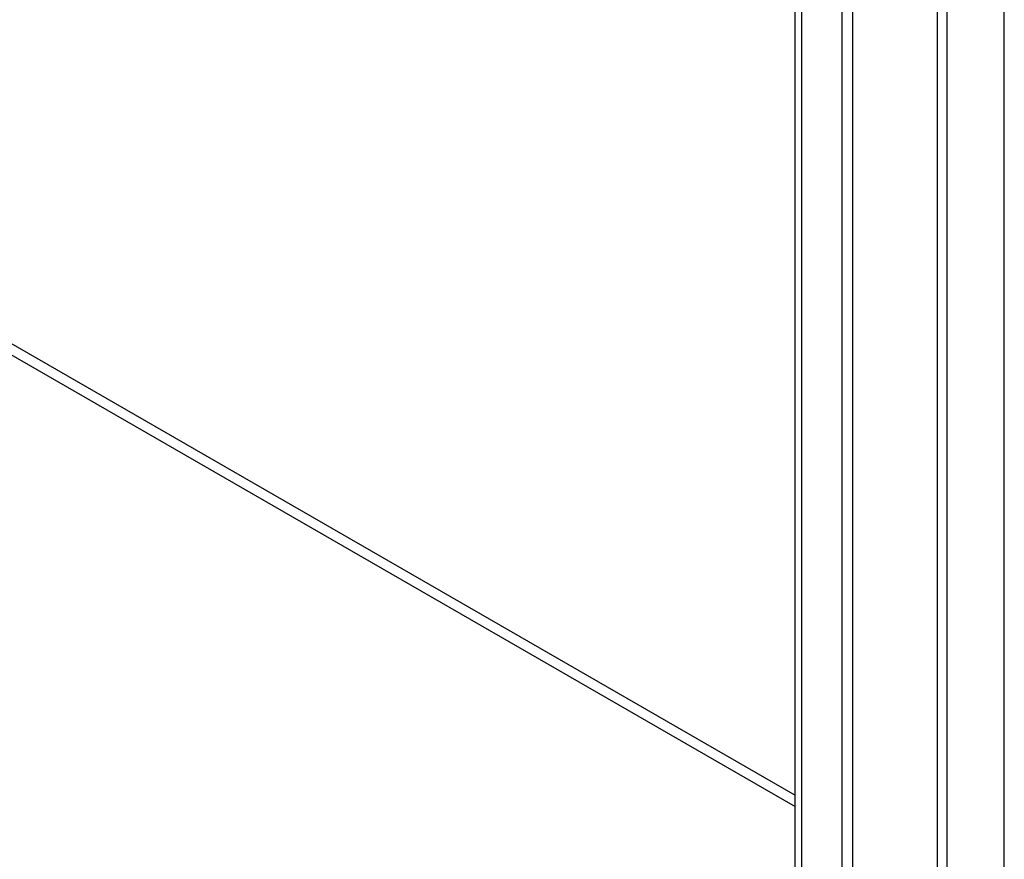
# Model space of a CAD drawing. Header units: inches. Extents: x 17 to 428, y 46 to 203.
# Tile 81 of 114: x 386.55 to 390.95, y 163.75 to 167.5. Entities that reach past the tile are written whole.
import ezdxf

# ---------------------------------------------------------------- set-up
doc = ezdxf.new("R2010")
doc.units = ezdxf.units.IN
doc.header["$MEASUREMENT"] = 0
doc.layers.add('Visible Edges(ANSI)', color=7, linetype='Continuous', lineweight=25)
doc.layers.add('Visible Tangent Edges(ANSI)', color=7, linetype='Continuous', lineweight=25)

msp = doc.modelspace()

# ---------------------------------------------------------------- linework, layer by layer
at = {"layer": 'Visible Edges(ANSI)'}
for p, q in [((390.0118, 155.8506), (390.0118, 178.9724)), ((390.2213, 155.5834), (390.2213, 178.9511)), ((390.2694, 155.6111), (390.2694, 178.9788)), ((390.9451, 155.1666), (390.9451, 178.5343))]:
    msp.add_line(p, q, dxfattribs=at)
at = {"layer": 'Visible Tangent Edges(ANSI)'}
for p, q in [((390.6448, 179.274), (390.6448, 156.2145)), ((390.6886, 179.1915), (390.6886, 156.2971)), ((390.0407, 155.7352), (390.0407, 179.0072)), ((368.6256, 176.3558), (390.0118, 164.0403)), ((368.6037, 176.3179), (390.0118, 163.9898))]:
    msp.add_line(p, q, dxfattribs=at)

doc.saveas('drawing.dxf')
